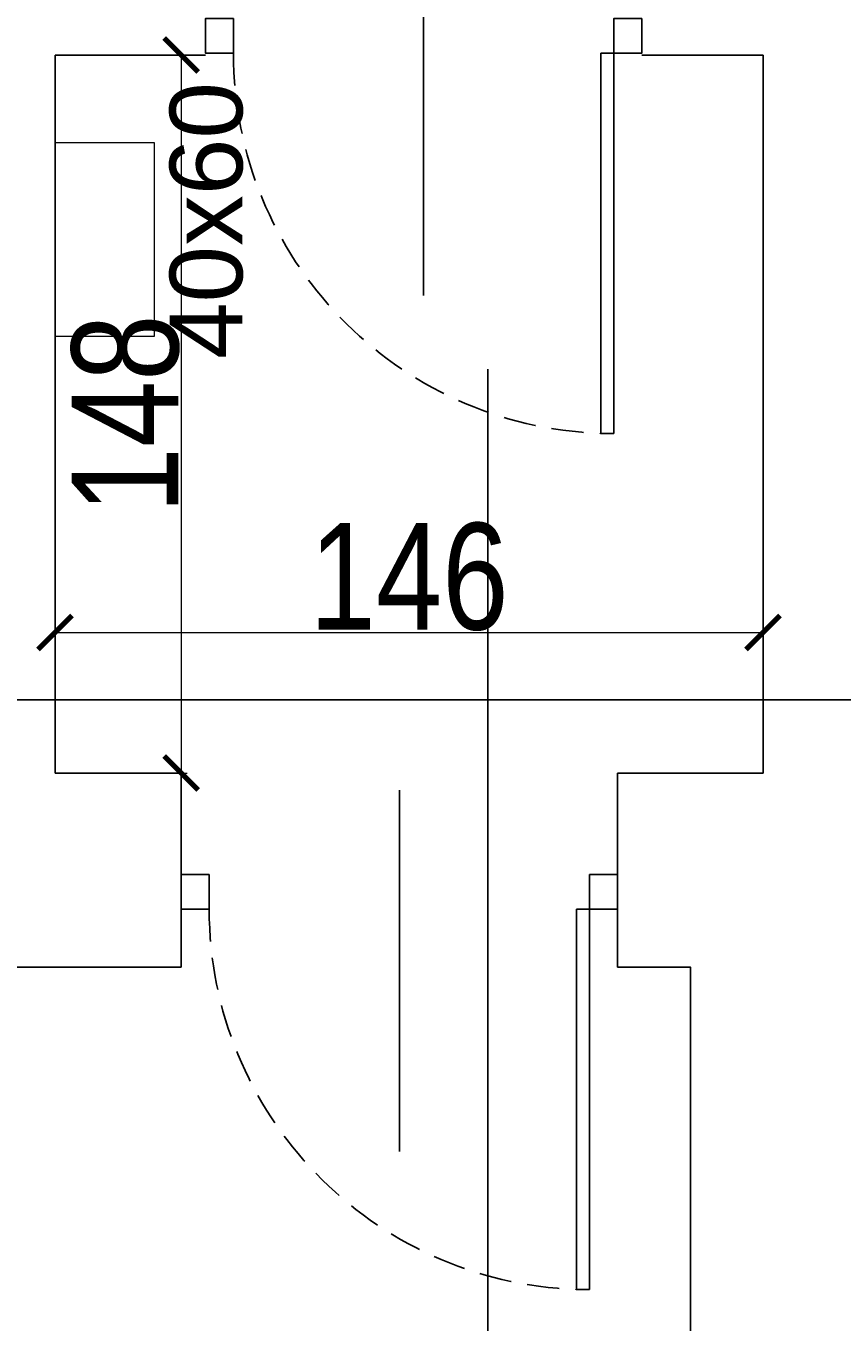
# Model space of a CAD drawing. Header units: millimetres. Extents: x -5941 to 19721, y -9230 to 6433.
# Tile 163 of 204: x 11587 to 11755, y -157 to 110. Entities that reach past the tile are written whole.
import ezdxf
from ezdxf.enums import TextEntityAlignment as Align

# ---------------------------------------------------------------- set-up
doc = ezdxf.new("R2010")
doc.units = ezdxf.units.MM
doc.linetypes.add('DASHED', pattern=[0.75, 0.5, -0.25])
for name, color, linetype in [('A_drzwi', 3, 'Continuous'), ('A_opis pom', 1, 'Continuous'), ('A_opis stolarki', 3, 'Continuous'), ('A_SC_MUROWANA_DZIAŁOWA', 42, 'Continuous'), ('A_scianazew', 42, 'Continuous'), ('A_wymiary', 55, 'Continuous')]:
    doc.layers.add(name, color=color, linetype=linetype)
doc.layers.add('A_meble łazienka i kuchnia', color=6, linetype='Continuous', lineweight=20)
doc.layers.add('A_WYMIAR_ZEW', color=55, linetype='Continuous', lineweight=15)
doc.layers.add('GEB-BEZUG', color=2, linetype='Continuous', lineweight=25, true_color=0xffff00)
doc.styles.add('dar-styl', font='arial.ttf')
doc.styles.add('Opisowy', font='arial.ttf', dxfattribs={"width": 0.8})
doc.styles.get("Standard").update_dxf_attribs({"font": 'arial.ttf'})
doc.dimstyles.new('WYMIARY', dxfattribs={"dimtxt": 1.3, "dimasz": 7, "dimexe": 1.25, "dimexo": 0.3, "dimgap": 0.2, "dimtad": 1, "dimzin": 4, "dimtxsty": 'Opisowy', "dimblk1": 'ARCHTICK', "dimblk2": 'ARCHTICK', "dimsah": 1, "dimcen": 2.5, "dimazin": 0, "dimtfac": 1, "dimtmove": 1, "dimatfit": 3, "dimldrblk": 'ARCHTICK', "dimfxl": 0, "dimlwd": 18, "dimlwe": 9, "dimarcsym": 0})

# ---------------------------------------------------------------- blocks, each defined once
blk = doc.blocks.new('*U14')
for p, q in [((0, -91.5), (-88, -91.5)), ((-88, -94.5), (-88, -91.5)), ((0, -91.5), (0, -94.5)), ((0, -94.5), (-88, -94.5))]:
    blk.add_line(p, q)
for points in [[(8, -6.5), (8, 0), (0, 0), (0, -6.5)], [(8, -101), (8, -94.5), (0, -94.5), (0, -101)]]:
    blk.add_lwpolyline(points, close=True)
at = {"linetype": 'DASHED', "ltscale": 15}
blk.add_arc((0, -94.5), 88, 90, 178.0464, dxfattribs=at)
at = {"layer": 'A_opis stolarki'}
blk.add_line((-56.09, -50.5), (27.54, -50.5), dxfattribs=at)
at = {"layer": 'A_opis stolarki', "ltscale": 0.5, "style": 'dar-styl'}
blk.add_attdef('ODPORNOŚĆ_OGNIOWA', text='', height=15, rotation=94.0633, dxfattribs=at).set_placement((-95.88, -56.3), align=Align.TOP_CENTER)
blk.add_attdef('SYMBOL_DRZWI1', text='', height=14, dxfattribs=at).set_placement((-16.77, -50.5), align=Align.BOTTOM_CENTER)
blk.add_attdef('SYMBOL_DRZWI2', text='', height=14, dxfattribs=at).set_placement((-16.77, -53.5), align=Align.TOP_CENTER)
blk = doc.blocks.new('_ArchTick')
at = {"color": 0, "const_width": 0.15}
blk.add_lwpolyline([(-0.5, -0.5), (0.5, 0.5)], dxfattribs=at)
blk = doc.blocks.new('*D47')
at = {"layer": 'A_wymiary', "color": 0, "lineweight": 9}
for p, q in [((11592.81, -15.65), (11592.81, -13.7)), ((11738.81, -15.65), (11738.81, -13.7))]:
    blk.add_line(p, q, dxfattribs=at)
at = {"layer": 'A_wymiary', "color": 0, "lineweight": 18}
blk.add_line((11592.81, -14.95), (11738.81, -14.95), dxfattribs=at)
at = {"layer": 'Defpoints', "color": 0}
for p in [(11738.81, -14.95), (11592.81, -43.92), (11738.81, -43.92)]:
    blk.add_point(p, dxfattribs=at)
at = {"layer": 'A_wymiary', "color": 0, "lineweight": 18, "xscale": 7, "yscale": 7, "zscale": 7, "rotation": 180}
blk.add_blockref('_ArchTick', (11592.81, -14.95), dxfattribs=at)
at = {"layer": 'A_wymiary', "color": 0, "lineweight": 18, "xscale": 7, "yscale": 7, "zscale": 7}
blk.add_blockref('_ArchTick', (11738.81, -14.95), dxfattribs=at)
at = {"layer": 'A_wymiary', "color": 0, "insert": (11665.81, -3.52), "char_height": 1.3, "attachment_point": 5, "style": 'Opisowy'}
blk.add_mtext('{\\H16.923077x;\\C3;146}', dxfattribs=at)
blk = doc.blocks.new('*D48')
at = {"layer": 'A_wymiary', "color": 0, "lineweight": 9}
for p, q in [((11618.13, 104.08), (11620.08, 104.08)), ((11618.13, -43.92), (11620.08, -43.92))]:
    blk.add_line(p, q, dxfattribs=at)
at = {"layer": 'A_wymiary', "color": 0, "lineweight": 18}
blk.add_line((11618.83, 104.08), (11618.83, -43.92), dxfattribs=at)
at = {"layer": 'Defpoints', "color": 0}
for p in [(11592.81, 104.08), (11592.81, -43.92), (11618.83, -43.92)]:
    blk.add_point(p, dxfattribs=at)
at = {"layer": 'A_wymiary', "color": 0, "lineweight": 18, "xscale": 7, "yscale": 7, "zscale": 7}
for p, rotation in [((11618.83, 104.08), 90), ((11618.83, -43.92), 270)]:
    blk.add_blockref('_ArchTick', p, dxfattribs=dict(at, rotation=rotation))
at = {"layer": 'A_wymiary', "color": 0, "insert": (11607.39, 30.08), "char_height": 1.3, "attachment_point": 5, "rotation": 90, "style": 'Opisowy'}
blk.add_mtext('{\\H16.923077x;\\C3;148}', dxfattribs=at)
blk = doc.blocks.new('*D62')
at = {"layer": 'A_WYMIAR_ZEW', "color": 0, "lineweight": 9}
for p, q in [((11263.81, -407.28), (11263.81, -409.23)), ((11723.81, -407.28), (11723.81, -409.23))]:
    blk.add_line(p, q, dxfattribs=at)
at = {"layer": 'A_WYMIAR_ZEW', "color": 0, "lineweight": 18}
blk.add_line((11263.81, -407.98), (11723.81, -407.98), dxfattribs=at)
at = {"layer": 'Defpoints', "color": 0}
for p in [(11263.81, -83.92), (11723.81, -83.92), (11723.81, -407.98)]:
    blk.add_point(p, dxfattribs=at)
at = {"layer": 'A_WYMIAR_ZEW', "color": 0, "lineweight": 18, "xscale": 7, "yscale": 7, "zscale": 7, "rotation": 180}
blk.add_blockref('_ArchTick', (11263.81, -407.98), dxfattribs=at)
at = {"layer": 'A_WYMIAR_ZEW', "color": 0, "lineweight": 18, "xscale": 7, "yscale": 7, "zscale": 7}
blk.add_blockref('_ArchTick', (11723.81, -407.98), dxfattribs=at)
at = {"layer": 'A_WYMIAR_ZEW', "color": 0, "insert": (11493.81, -396.55), "char_height": 1.3, "attachment_point": 5, "style": 'Opisowy'}
blk.add_mtext('{\\H16.923077x;\\C3;460}', dxfattribs=at)

msp = doc.modelspace()

# ---------------------------------------------------------------- linework, layer by layer
at = {"layer": 'A_meble łazienka i kuchnia'}
for p, q in [((11592.935, 46.054), (11592.935, 86.054)), ((11592.935, 86.054), (11613.261, 86.054)), ((11613.261, 86.054), (11613.261, 46.054)), ((11613.261, 46.054), (11592.809, 46.054))]:
    msp.add_line(p, q, dxfattribs=at)
at = {"layer": 'A_SC_MUROWANA_DZIAŁOWA'}
for points in [[(11592.809, -43.921), (11592.809, 104.079)], [(11592.809, 104.079), (11623.809, 104.079)], [(11713.809, 104.079), (11738.809, 104.079)], [(11738.809, -43.921), (11738.809, 104.079)]]:
    msp.add_lwpolyline(points, dxfattribs=at)
at = {"layer": 'A_scianazew'}
for points in [[(11592.809, -43.921), (11618.809, -43.921)], [(11618.809, -83.921), (11618.809, -43.921)], [(11708.809, -43.921), (11738.809, -43.921)], [(11708.809, -83.921), (11708.809, -43.921)], [(11538.813, -83.921), (11618.809, -83.921)], [(11708.809, -83.921), (11723.809, -83.921), (11723.809, -205.921), (11934.809, -205.921)]]:
    msp.add_lwpolyline(points, dxfattribs=at)
at = {"layer": 'GEB-BEZUG'}
for points in [[(12158.364, -205.033), (12158.364, -158.97), (11771.294, -158.97), (11771.294, -28.855), (11308.894, -28.855), (11308.894, 785.474)], [(12531.505, -951.151), (12531.505, -905.088), (12144.435, -905.088), (12144.435, -774.973), (11682.035, -774.973), (11682.035, 39.356)]]:
    msp.add_lwpolyline(points, dxfattribs=at)

# ---------------------------------------------------------------- block references
at = {"layer": 'A_drzwi', "xscale": 0.8910891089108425, "yscale": 0.8910891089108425, "zscale": 0.8910891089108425, "rotation": 89.99999999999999}
for p in [(11623.809, 104.469), (11618.809, -71.982)]:
    msp.add_blockref('*U14', p, dxfattribs=at)

# ---------------------------------------------------------------- texts
at = {"layer": 'A_opis pom', "insert": (11616.457, 41.417, 0.092), "char_height": 15, "width": 119.07531, "attachment_point": 1, "rotation": 90}
msp.add_mtext('40x60', dxfattribs=at)

# ---------------------------------------------------------------- dimensions: what is measured, and where the dimension line sits
at = {"layer": 'A_WYMIAR_ZEW'}
dim = msp.add_linear_dim(base=(11723.809, -407.979), p1=(11263.809, -83.921), p2=(11723.809, -83.921), text='{\\H16.923077x;\\C3;460}', dimstyle='WYMIARY', override={"dimtxsty": 'Opisowy'}, dxfattribs=at)
dim.commit()
dim.dimension.update_dxf_attribs({"geometry": '*D62', "text_midpoint": (11493.809, -396.547)})
at = {"layer": 'A_wymiary'}
dim = msp.add_linear_dim(base=(11618.825, -43.921), p1=(11592.809, 104.079), p2=(11592.809, -43.921), angle=90, text='{\\H16.923077x;\\C3;148}', dimstyle='WYMIARY', override={"dimtxsty": 'Opisowy'}, dxfattribs=at)
dim.commit()
dim.dimension.update_dxf_attribs({"geometry": '*D48', "text_midpoint": (11607.393, 30.079)})
dim = msp.add_linear_dim(base=(11738.809, -14.951), p1=(11592.809, -43.921), p2=(11738.809, -43.921), text='{\\H16.923077x;\\C3;146}', dimstyle='WYMIARY', override={"dimtxsty": 'Opisowy'}, dxfattribs=at)
dim.commit()
dim.dimension.update_dxf_attribs({"geometry": '*D47', "text_midpoint": (11665.809, -3.518)})

doc.saveas('drawing.dxf')
